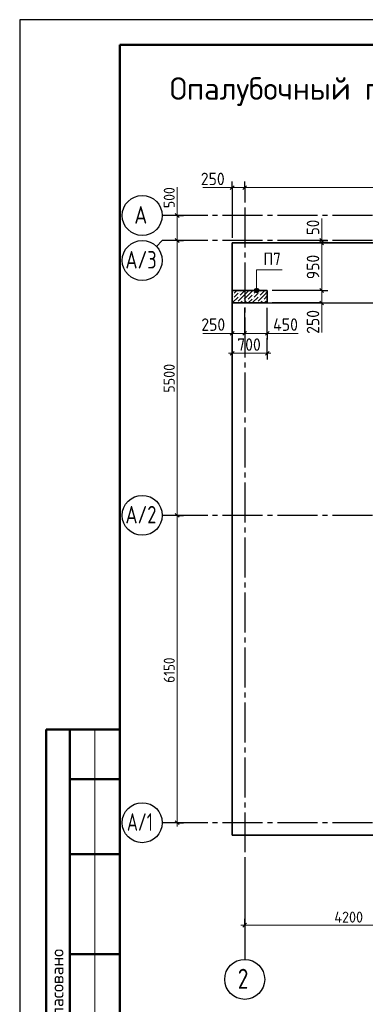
# Model space of a CAD drawing. Header units: millimetres. Extents: x 0 to 42000, y 0 to 29700.
# Tile 2 of 8: x 0 to 6911, y 9998 to 29700. Entities that reach past the tile are written whole.
import ezdxf

# ---------------------------------------------------------------- set-up
doc = ezdxf.new("R2010")
doc.units = ezdxf.units.MM
doc.linetypes.add('______2', pattern=[270, 200, -70])
doc.linetypes.add('______5', pattern=[1100, 800, -100, 100, -100])
for name, color, linetype, lineweight in [('Standard', 7, 'Continuous', 25), ('ЖБ Перекрытие верхний уровень', 7, 'Continuous', 18), ('Общий01', 7, 'Continuous', 13), ('Оси', 7, '______5', 13), ('Примечания', 7, 'Continuous', 13), ('Размерная линия_ общее', 7, 'Continuous', 13), ('Текст_ общее', 7, 'Continuous', 25)]:
    doc.layers.add(name, color=color, linetype=linetype, lineweight=lineweight)
doc.layers.add('ЖБ Пилон', color=7, linetype='______2', lineweight=13, true_color=0xa0a0a0)
doc.styles.add('ISOCPEUR', font='txt')

msp = doc.modelspace()

# ---------------------------------------------------------------- hatches: boundary and pattern name
at = {"layer": 'ЖБ Пилон', "linetype": 'Continuous', "lineweight": 18, "transparency": 33554687}
for points in [[(4381, 24249), (4386, 24254), (4391, 24249), (4386, 24244)], [(4781, 24249), (4786, 24254), (4791, 24249), (4786, 24244)], [(4261, 24209), (4266, 24214), (4271, 24209), (4266, 24204)], [(4261, 24129), (4266, 24134), (4271, 24129), (4266, 24124)], [(4341, 24049), (4346, 24054), (4351, 24049), (4346, 24044)], [(4381, 24169), (4386, 24174), (4391, 24169), (4386, 24164)], [(4461, 24089), (4466, 24094), (4471, 24089), (4466, 24084)], [(4541, 24089), (4546, 24094), (4551, 24089), (4546, 24084)], [(4661, 24209), (4666, 24214), (4671, 24209), (4666, 24204)], [(4661, 24129), (4666, 24134), (4671, 24129), (4666, 24124)], [(4741, 24049), (4746, 24054), (4751, 24049), (4746, 24044)], [(4781, 24169), (4786, 24174), (4791, 24169), (4786, 24164)], [(4861, 24089), (4866, 24094), (4871, 24089), (4866, 24084)], [(4941, 24089), (4946, 24094), (4950, 24090), (4950, 24087), (4946, 24084)]]:
    msp.add_hatch(color=7, dxfattribs=at).paths.add_polyline_path(points, flags=16)
at = {"layer": 'Общий01', "linetype": 'Continuous', "lineweight": 13, "transparency": 33554687}
for points in [[(4777, 24304), (4700, 24304), (4693, 24282)], [(4777, 24304), (4693, 24282), (4783, 24282)], [(4783, 24282), (4693, 24282), (4700, 24259)], [(4761, 24320), (4716, 24320), (4700, 24304)], [(4761, 24320), (4700, 24304), (4777, 24304)], [(4783, 24282), (4700, 24259), (4777, 24259)], [(4777, 24259), (4700, 24259), (4716, 24243)], [(4716, 24320), (4761, 24320), (4738, 24327)], [(4777, 24259), (4716, 24243), (4761, 24243)], [(4761, 24243), (4716, 24243), (4738, 24237)]]:
    msp.add_hatch(color=7, dxfattribs=at).paths.add_polyline_path(points)

# ---------------------------------------------------------------- linework, layer by layer
at = {"layer": 'Standard', "color": 7, "linetype": 'Continuous', "lineweight": 25, "transparency": 33554687}
msp.add_line((2000, 29200), (2000, 1058), dxfattribs=at)
at = {"layer": 'Standard', "color": 7, "linetype": 'Continuous', "lineweight": 18, "transparency": 33554687}
for p, q in [((4250, 24032), (4250, 25232)), ((4250, 25232), (41050, 25232)), ((4250, 24032), (4250, 25232)), ((4250, 25232), (41050, 25232)), ((8450, 24032), (4250, 24032)), ((8450, 24032), (4250, 24032))]:
    msp.add_line(p, q, dxfattribs=at)
at = {"layer": 'Standard', "color": 7, "linetype": 'Continuous', "lineweight": 50, "transparency": 33554687}
for p, q in [((6, 15500), (0, 15500)), ((2000, 15500), (527, 15500)), ((527, 15500), (527, 9000)), ((527, 15500), (527, 9000)), ((1000, 15500), (1000, 9000)), ((2000, 14500), (1000, 14500)), ((2000, 13000), (1000, 13000)), ((2000, 11000), (1000, 11000))]:
    msp.add_line(p, q, dxfattribs=at)
at = {"layer": 'Standard', "color": 7, "linetype": 'Continuous', "lineweight": 13, "transparency": 33554687}
msp.add_line((1500, 15500), (1500, 9000), dxfattribs=at)
at = {"layer": 'Standard', "color": 7, "linetype": 'Continuous', "lineweight": 25, "transparency": 33554687}
msp.add_lwpolyline([(0, 0), (42000, 0), (42000, 29700), (0, 29700), (0, 0)], close=True, dxfattribs=at)
at = {"layer": 'Standard', "color": 7, "linetype": 'Continuous', "lineweight": 50, "transparency": 33554687}
msp.add_lwpolyline([(2000, 29200), (41500, 29200), (41500, 500), (2000, 500), (2000, 29200)], close=True, dxfattribs=at)
at = {"layer": 'Standard', "color": 7, "linetype": 'Continuous', "lineweight": 18, "transparency": 33554687}
msp.add_lwpolyline([(41500, 29200), (2000, 29200), (2000, 6000), (41500, 6000), (41500, 29200)], dxfattribs=at)
at = {"layer": 'Standard', "color": 7, "linetype": 'Continuous', "lineweight": 13, "transparency": 33554687}
msp.add_lwpolyline([(4250, 13382), (41050, 13382), (41050, 25232), (4250, 25232), (4250, 13382)], dxfattribs=at)
at = {"layer": 'Standard', "color": 7, "linetype": 'Continuous', "lineweight": 35, "transparency": 33554687}
msp.add_lwpolyline([(4250, 13382), (41050, 13382), (41050, 25232), (4250, 25232), (4250, 13382)], dxfattribs=at)
at = {"layer": 'ЖБ Перекрытие верхний уровень', "color": 253, "linetype": 'Continuous', "lineweight": -3, "true_color": 0xa0a0a0, "transparency": 33554687}
for p, q in [((41050, 25232), (4250, 25232)), ((4250, 25232), (4250, 24032)), ((4250, 24032), (8450, 24032))]:
    msp.add_line(p, q, dxfattribs=at)
at = {"layer": 'ЖБ Пилон', "color": 7, "linetype": 'Continuous', "lineweight": 35, "transparency": 33554687}
for p, q in [((4250, 24282), (4250, 24032)), ((4950, 24282), (4250, 24282)), ((4950, 24032), (4950, 24282)), ((4250, 24032), (4950, 24032))]:
    msp.add_line(p, q, dxfattribs=at)
at = {"layer": 'ЖБ Пилон', "color": 251, "linetype": 'Continuous', "lineweight": 18, "true_color": 0x494949, "transparency": 33554687}
for p, q in [((4250, 24272), (4259, 24282)), ((4339, 24282), (4286, 24229)), ((4419, 24282), (4406, 24269)), ((4486, 24269), (4406, 24189)), ((4486, 24269), (4499, 24282)), ((4566, 24269), (4486, 24189)), ((4566, 24189), (4659, 24282)), ((4739, 24282), (4686, 24229)), ((4819, 24282), (4806, 24269)), ((4886, 24269), (4806, 24189)), ((4886, 24269), (4899, 24282)), ((4950, 24252), (4886, 24189)), ((4366, 24149), (4250, 24032)), ((4286, 24149), (4326, 24189)), ((4326, 24189), (4366, 24229)), ((4486, 24189), (4366, 24069)), ((4446, 24069), (4409, 24032)), ((4566, 24189), (4486, 24109)), ((4489, 24032), (4526, 24069)), ((4646, 24189), (4566, 24109)), ((4646, 24109), (4569, 24032)), ((4766, 24149), (4649, 24032)), ((4686, 24149), (4726, 24189)), ((4726, 24189), (4766, 24229)), ((4886, 24189), (4766, 24069)), ((4846, 24069), (4809, 24032)), ((4950, 24172), (4886, 24109)), ((4889, 24032), (4926, 24069))]:
    msp.add_line(p, q, dxfattribs=at)
at = {"layer": 'Общий01', "color": 7, "linetype": 'Continuous', "lineweight": 13, "transparency": 33554687}
for p, q in [((4693, 24282), (4693, 24282)), ((4738, 24327), (4738, 24327)), ((4738, 24237), (4738, 24237)), ((4783, 24282), (4783, 24282))]:
    msp.add_line(p, q, dxfattribs=at)
msp.add_lwpolyline([(5248, 24696), (4738, 24696), (4738, 24282)], dxfattribs=at)
msp.add_circle((4738, 24282), 45, dxfattribs=at)
at = {"layer": 'Оси', "color": 7, "linetype": 'Continuous', "lineweight": 13, "transparency": 33554687}
msp.add_line((3150, 25782), (3150, 26352), dxfattribs=at)
at = {"layer": 'Оси', "color": 8, "linetype": '______5', "lineweight": -3, "transparency": 33554687}
for p, q in [((4500, 25939), (4500, 12896)), ((41157, 25782), (3764, 25782)), ((41157, 25282), (3764, 25282)), ((41157, 19782), (3764, 19782)), ((41157, 13632), (3764, 13632))]:
    msp.add_line(p, q, dxfattribs=at)
at = {"layer": 'Оси', "color": 7, "linetype": 'Continuous', "lineweight": 25, "transparency": 33554687}
for p, q in [((3764, 25782), (2850, 25782)), ((2733, 25164), (2850, 25282)), ((3764, 25282), (2850, 25282)), ((3764, 19782), (2850, 19782)), ((3764, 13632), (2850, 13632)), ((4500, 12896), (4500, 10896))]:
    msp.add_line(p, q, dxfattribs=at)
for centre in [(2450, 25782), (2450, 24882), (2450, 19782), (2450, 13632), (4500, 10496)]:
    msp.add_circle(centre, 400, dxfattribs=at)
at = {"layer": 'Примечания', "color": 7, "linetype": 'Continuous', "lineweight": 13, "transparency": 33554687}
for p, q in [((4250, 26339), (3660, 26339)), ((6040, 25282), (6040, 25722)), ((6040, 24032), (6040, 23442)), ((4250, 23424), (3660, 23424)), ((4950, 23424), (5570, 23424))]:
    msp.add_line(p, q, dxfattribs=at)
at = {"layer": 'Размерная линия_ общее', "color": 253, "linetype": 'Continuous', "lineweight": -3, "true_color": 0xa0a0a0, "transparency": 33554687}
for p, q in [((4250, 26339), (4250, 26464)), ((4500, 26339), (4500, 26464)), ((4250, 26339), (4250, 26214)), ((4250, 26339), (4250, 25332)), ((4500, 26339), (4500, 26214)), ((4500, 26339), (4500, 26039)), ((3150, 25782), (3025, 25782)), ((3150, 25782), (3275, 25782)), ((3150, 25282), (3025, 25282)), ((3150, 25282), (3275, 25282)), ((6040, 25282), (5915, 25282)), ((6040, 25232), (5915, 25232)), ((6040, 25282), (6165, 25282)), ((6040, 25282), (6040, 25282)), ((6040, 25232), (6165, 25232)), ((6040, 25232), (6040, 25232)), ((6040, 24282), (5915, 24282)), ((6040, 24282), (6165, 24282)), ((6040, 24032), (5915, 24032)), ((6040, 24032), (6165, 24032)), ((4250, 23424), (4250, 23549)), ((4500, 23424), (4500, 23549)), ((4950, 23424), (4950, 23549)), ((4250, 23424), (4250, 23299)), ((4250, 23024), (4250, 23324)), ((4500, 23424), (4500, 23299)), ((4950, 23424), (4950, 23299)), ((4250, 23024), (4250, 23149)), ((4950, 23024), (4950, 23149)), ((4250, 23024), (4250, 22899)), ((4950, 23024), (4950, 22899)), ((3150, 19782), (3025, 19782)), ((3150, 19782), (3275, 19782)), ((3150, 13632), (3025, 13632)), ((3150, 13632), (3050, 13632)), ((3150, 13632), (3275, 13632)), ((4500, 11582), (4500, 11707)), ((4500, 11582), (4500, 11457)), ((4500, 11582), (4500, 11096))]:
    msp.add_line(p, q, dxfattribs=at)
at = {"layer": 'Размерная линия_ общее', "color": 7, "linetype": 'Continuous', "lineweight": 13, "transparency": 33554687}
for p, q in [((4250, 26339), (4175, 26339)), ((4250, 26339), (4500, 26339)), ((4500, 26339), (12400, 26339)), ((3150, 25782), (3150, 25857)), ((3150, 25782), (3150, 25282)), ((3150, 25282), (3150, 19782)), ((6040, 25282), (6040, 25357)), ((6040, 25232), (6040, 24282)), ((6040, 24282), (6040, 24032)), ((6040, 24032), (6040, 23957)), ((4250, 23424), (4175, 23424)), ((4250, 23424), (4500, 23424)), ((4500, 23424), (4950, 23424)), ((4950, 23424), (5025, 23424)), ((4250, 23024), (4175, 23024)), ((4250, 23024), (4950, 23024)), ((4950, 23024), (5025, 23024)), ((3150, 19782), (3150, 13632)), ((3150, 13632), (3150, 13557)), ((4500, 11582), (4425, 11582))]:
    msp.add_line(p, q, dxfattribs=at)
at = {"layer": 'Размерная линия_ общее', "color": 7, "linetype": 'Continuous', "lineweight": 25, "transparency": 33554687}
for p, q in [((4212, 26301), (4287, 26376)), ((4462, 26301), (4537, 26376)), ((3112, 25819), (3187, 25744)), ((3112, 25319), (3187, 25244)), ((6003, 25319), (6078, 25244)), ((6003, 25269), (6078, 25194)), ((6003, 24319), (6078, 24244)), ((6003, 24069), (6078, 23994)), ((4212, 23386), (4287, 23461)), ((4462, 23386), (4537, 23461)), ((4912, 23386), (4987, 23461)), ((4212, 22986), (4287, 23061)), ((4912, 22986), (4987, 23061)), ((3112, 19819), (3187, 19744)), ((3112, 13669), (3187, 13594)), ((4462, 11544), (4537, 11619))]:
    msp.add_line(p, q, dxfattribs=at)
at = {"layer": 'Размерная линия_ общее', "color": 253, "linetype": 'Continuous', "lineweight": -3, "true_color": 0xa0a0a0, "transparency": 33554687}
for points in [[(3150, 25782), (3133, 25782), (3133, 25782), (3133, 25782), (3133, 25782), (2948, 25782)], [(3150, 25282), (3133, 25282), (3133, 25282), (3133, 25282), (3133, 25282), (3050, 25282)], [(6040, 24282), (6028, 24282), (6028, 24282), (5050, 24282)], [(4250, 23424), (4250, 23436), (4250, 23436), (4250, 23536), (4250, 23536), (4250, 23932)], [(4500, 23424), (4500, 23436), (4500, 23436), (4500, 23574), (4500, 23574), (4500, 23932)], [(4950, 23424), (4950, 23436), (4950, 23436), (4950, 23642), (4950, 23642), (4950, 23932)], [(6040, 24032), (6028, 24032), (6028, 24032), (5050, 24032)], [(4950, 23024), (4950, 23142), (4950, 23142), (4950, 23324)], [(3150, 19782), (3133, 19782), (3133, 19782), (3050, 19782)]]:
    msp.add_lwpolyline(points, dxfattribs=at)
at = {"layer": 'Размерная линия_ общее', "color": 7, "linetype": 'Continuous', "lineweight": 13, "transparency": 33554687}
for points in [[(6040, 25282), (6040, 25268), (6040, 25268), (6040, 25232)], [(4500, 11582), (6362, 11582), (6362, 11582), (8700, 11582)]]:
    msp.add_lwpolyline(points, dxfattribs=at)

# ---------------------------------------------------------------- texts
at = {"layer": 'Standard', "color": 7, "linetype": 'Continuous', "lineweight": 50, "transparency": 33554687, "insert": (875, 9261), "char_height": 250, "width": 2071.88, "attachment_point": 7, "rotation": 90, "style": 'ISOCPEUR'}
msp.add_mtext('\\A1;{\\fISOCPEUR|i0|b0;\\H250.000000;\\W1.000000;\\C7;Согласовано}\\P', dxfattribs=at)
at = {"layer": 'Общий01', "color": 7, "linetype": 'Continuous', "lineweight": 25, "transparency": 33554687, "insert": (4873, 24788), "char_height": 250, "width": 484.99, "attachment_point": 7, "style": 'ISOCPEUR'}
msp.add_mtext('\\W0.88;П7', dxfattribs=at)
at = {"layer": 'Оси', "color": 7, "linetype": 'Continuous', "lineweight": 35, "transparency": 33554687, "attachment_point": 7, "style": 'ISOCPEUR'}
for s, insert, char_height, width in [('\\W0.82;А', (2292, 25618), 350, 458.09), ('\\W0.77;А/3', (2114, 24720), 350, 804.54), ('\\W0.77;А/2', (2114, 19620), 350, 804.54), ('\\W0.70;А/1', (2144, 13470), 350, 734.74), ('\\W0.78;2', (4360, 10309), 400, 435.21)]:
    msp.add_mtext(s, dxfattribs=dict(at, insert=insert, char_height=char_height, width=width))
at = {"layer": 'Размерная линия_ общее', "color": 7, "linetype": 'Continuous', "lineweight": 25, "transparency": 33554687, "attachment_point": 7, "style": 'ISOCPEUR'}
for s, insert, char_height, width in [('\\W0.91;250', (3622, 26389), 250, 638.63), ('\\W0.91;250', (3632, 23474), 250, 638.63), ('\\W0.92;450', (5067, 23474), 250, 664.13), ('\\W0.91;700', (4350, 23074), 250, 638.63), ('\\W0.93;4200', (6292, 11632), 220, 740.39)]:
    msp.add_mtext(s, dxfattribs=dict(at, insert=insert, char_height=char_height, width=width))
at = {"layer": 'Размерная линия_ общее', "color": 7, "linetype": 'Continuous', "lineweight": 25, "transparency": 33554687, "attachment_point": 7, "rotation": 90, "style": 'ISOCPEUR'}
for s, insert, char_height, width in [('\\W0.91;500', (3100, 25929), 220, 561.99), ('\\W0.87;50', (5990, 25389), 250, 459.01), ('\\W0.91;950', (5990, 24507), 250, 638.63), ('\\W0.91;250', (5990, 23414), 250, 638.63), ('\\W0.93;5500', (3100, 22235), 220, 718.09), ('\\W0.87;6150', (3100, 16432), 220, 666.9)]:
    msp.add_mtext(s, dxfattribs=dict(at, insert=insert, char_height=char_height, width=width))
at = {"layer": 'Текст_ общее', "color": 7, "linetype": 'Continuous', "lineweight": 50, "transparency": 33554687, "insert": (3000, 27975), "char_height": 450, "width": 17807.38, "attachment_point": 7, "style": 'ISOCPEUR'}
msp.add_mtext('\\W0.98;Опалубочный план конструкции пилонов 1 этажа в осях 2-13', dxfattribs=at)

doc.saveas('drawing.dxf')
